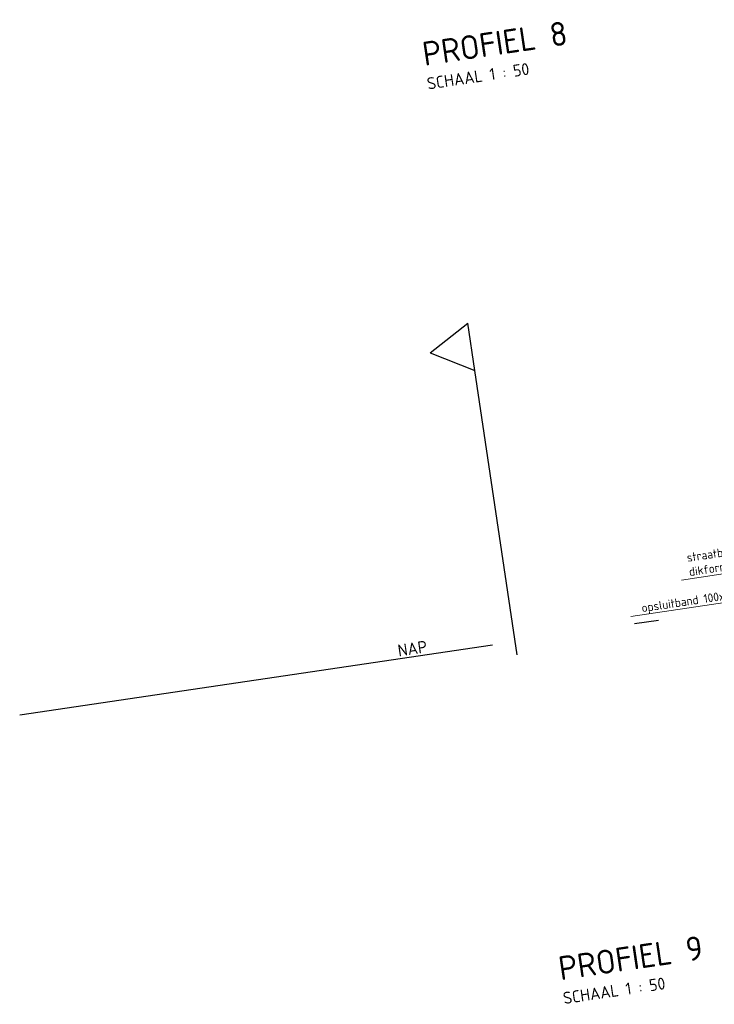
# Model space of a CAD drawing. Header units: metres. Extents: x 133846 to 269924, y 465764 to 933292.
# Tile 15 of 56: x 133862.5 to 133869.75, y 465810.36 to 465820.63. Entities that reach past the tile are written whole.
import ezdxf
from ezdxf import colors
from ezdxf.entities.mleader import LeaderData, LeaderLine
from ezdxf.math import Vec2, Vec3

# ---------------------------------------------------------------- set-up
doc = ezdxf.new("R2010")
doc.units = ezdxf.units.M
doc.linetypes.add('AL-NAP_LIJN', pattern=[15.25, 12, -1.5, 0.25, -1.5])
doc.layers.add('B-WE-OG-TERREIN_ERF-SD', color=150, linetype='Continuous', lineweight=25, true_color=0x007fff)
for name, color, linetype, lineweight in [('N-WE-VH-VERHARDING-T18', 10, 'Continuous', 18), ('X-XX-AL-NAP-GD', 7, 'AL-NAP_LIJN', 25), ('X-XX-AL-NAP-T25', 7, 'Continuous', 25), ('X-XX-AL-VERWIJZING-S', 7, 'Continuous', 25)]:
    doc.layers.add(name, color=color, linetype=linetype, lineweight=lineweight)
doc.styles.add('NLCS-ISO', font='NLCS-ISO.ttf')
doc.styles.add('NLCS-ISO-M50-T18', font='NLCS-ISO.ttf', dxfattribs={"height": 0.09})
doc.styles.add('NLCS-ISO-M50-T25', font='NLCS-ISO.ttf', dxfattribs={"height": 0.125})

# ---------------------------------------------------------------- blocks, each defined once
blk = doc.blocks.new('_DotSmall')
at = {"color": 0, "linetype": 'ByBlock', "const_width": 0.5}
blk.add_lwpolyline([(-0.0625, 0, 1), (0.0625, 0, 1)], format="xyb", close=True, dxfattribs=at)
blk = doc.blocks.new('SAL-VERWIJZING_ONDERSCHRIFT-SO')
at = {"linetype": 'Continuous', "style": 'NLCS-ISO'}
blk.add_text('SCHAAL 1 :', height=2.5, dxfattribs=at).set_placement((0, -3.75))
at = {"style": 'NLCS-ISO'}
for tag, p, height in [('OMSCHRIJVING', (0, 1.25), 5), ('SCHAAL', (18.15, -3.75), 2.5)]:
    blk.add_attdef(tag, p, '', height=height, dxfattribs=at)
blk = doc.blocks.new('SOG-ERFGRENS_LINKS-D')
for p, q in [((-0.433, 3.25), (0, 3.5)), ((0, 3), (0, 3.5)), ((-0.433, 3.25), (0, 3)), ((0, 0), (0, 3))]:
    blk.add_line(p, q)

msp = doc.modelspace()

# ---------------------------------------------------------------- linework, layer by layer
at = {"layer": 'X-XX-AL-NAP-GD'}
msp.add_lwpolyline([(133882.516, 465816.346), (133862.502, 465813.372)], dxfattribs=at)

# ---------------------------------------------------------------- block references
at = {"layer": 'B-WE-OG-TERREIN_ERF-SD', "rotation": 8.452767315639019}
msp.add_blockref('SOG-ERFGRENS_LINKS-D', (133867.69, 465814.002), dxfattribs=at)
at = {"layer": 'X-XX-AL-VERWIJZING-S', "rotation": 8.452767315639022}
for p, xscale, yscale, zscale, values in [((133866.732, 465820.085), 0.04999999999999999, 0.04999999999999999, 0.04999999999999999, {'OMSCHRIJVING': 'PROFIEL 8', 'SCHAAL': '50'}), ((133868.151, 465810.543), 0.04999999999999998, 0.04999999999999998, 0.04999999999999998, {'OMSCHRIJVING': 'PROFIEL 9', 'SCHAAL': '50'})]:
    msp.add_blockref('SAL-VERWIJZING_ONDERSCHRIFT-SO', p, dxfattribs=dict(at, xscale=xscale, yscale=yscale, zscale=zscale)).add_auto_attribs(values)

# ---------------------------------------------------------------- texts
at = {"layer": 'X-XX-AL-NAP-T25', "insert": (133866.436, 465814.108), "char_height": 0.125, "attachment_point": 1, "rotation": 8.4528, "style": 'NLCS-ISO-M50-T25'}
msp.add_mtext_dynamic_manual_height_columns('NAP', width=4.43589, gutter_width=0.625, heights=[0], dxfattribs=at)

# ---------------------------------------------------------------- leaders
at = {"layer": 'N-WE-VH-VERHARDING-T18'}
ml = msp.add_multileader_mtext('Standard', dxfattribs=at)
ml.set_content('straatbakstenen halfsteensverband\\Pdikformaat kleur Bruno o.g.', color=256, style='NLCS-ISO-M50-T18')
ml.set_leader_properties(color=256, linetype='ByLayer', lineweight=-1)
ml.set_arrow_properties(name='DOTSMALL')
ml.build(insert=Vec2(0, 0))
ml.multileader.update_dxf_attribs({"text_left_attachment_type": 5, "text_right_attachment_type": 5, "dogleg_length": 0.09, "arrow_head_size": 0.09})
ctx = ml.context
ctx.base_point, ctx.char_height, ctx.arrow_head_size, ctx.landing_gap_size, ctx.plane_origin, ctx.plane_x_axis, ctx.plane_y_axis = Vec3(133869.448, 465814.791), 0.09, 0.09, 0.045, Vec3(133871.432, 465813.954), Vec3(0.989137, 0.146994), Vec3(-0.146994, 0.989137)
ctx.left_attachment, ctx.right_attachment = 5, 5
notes = []
notes.append((ctx, [(0, (1, 1, 0), (133871.567, 465815.105), (-0.989137, -0.146994), 0.09, [(0, [(133871.649, 465814.552)], 0, [])])]))
ctx.mtext.insert, ctx.mtext.text_direction, ctx.mtext.rotation, ctx.mtext.flow_direction = Vec3(133869.453, 465815.061), Vec3(0.989137, 0.146994), 0.147529, 5
ml = msp.add_multileader_mtext('Standard', dxfattribs=at)
ml.set_content('opsluitband 100x200', color=256, style='NLCS-ISO-M50-T18')
ml.set_leader_properties(color=256, linetype='ByLayer', lineweight=-1)
ml.set_arrow_properties(name='DOTSMALL')
ml.build(insert=Vec2(0, 0))
ml.multileader.update_dxf_attribs({"text_left_attachment_type": 5, "text_right_attachment_type": 5, "dogleg_length": 0.09, "arrow_head_size": 0.09})
ctx = ml.context
ctx.base_point, ctx.char_height, ctx.arrow_head_size, ctx.landing_gap_size, ctx.plane_origin, ctx.plane_x_axis, ctx.plane_y_axis = Vec3(133868.953, 465814.414), 0.09, 0.09, 0.045, Vec3(133870.043, 465813.596), Vec3(0.989137, 0.146994), Vec3(-0.146994, 0.989137)
ctx.left_attachment, ctx.right_attachment = 5, 5
notes.append((ctx, [(0, (1, 1, 0), (133870.199, 465814.599), (-0.989137, -0.146994), 0.09, [(0, [(133870.246, 465814.288)], 0, [])])]))
ctx.mtext.insert, ctx.mtext.text_direction, ctx.mtext.rotation, ctx.mtext.flow_direction = Vec3(133868.98, 465814.536), Vec3(0.989137, 0.146994), 0.147529, 5
for ctx, leaders in notes:
    for number, flags, end, landing, length, lines in leaders:
        leader = LeaderData()
        leader.index, (leader.has_last_leader_line, leader.has_dogleg_vector, leader.attachment_direction) = number, flags
        leader.last_leader_point, leader.dogleg_vector, leader.dogleg_length = Vec3(end), Vec3(landing), length
        for number, points, colour, breaks in lines:
            line = LeaderLine()
            line.index, line.vertices, line.color, line.breaks = number, Vec3.list(points), colors.encode_raw_color(colour), breaks
            leader.lines.append(line)
        ctx.leaders.append(leader)

doc.saveas('drawing.dxf')
